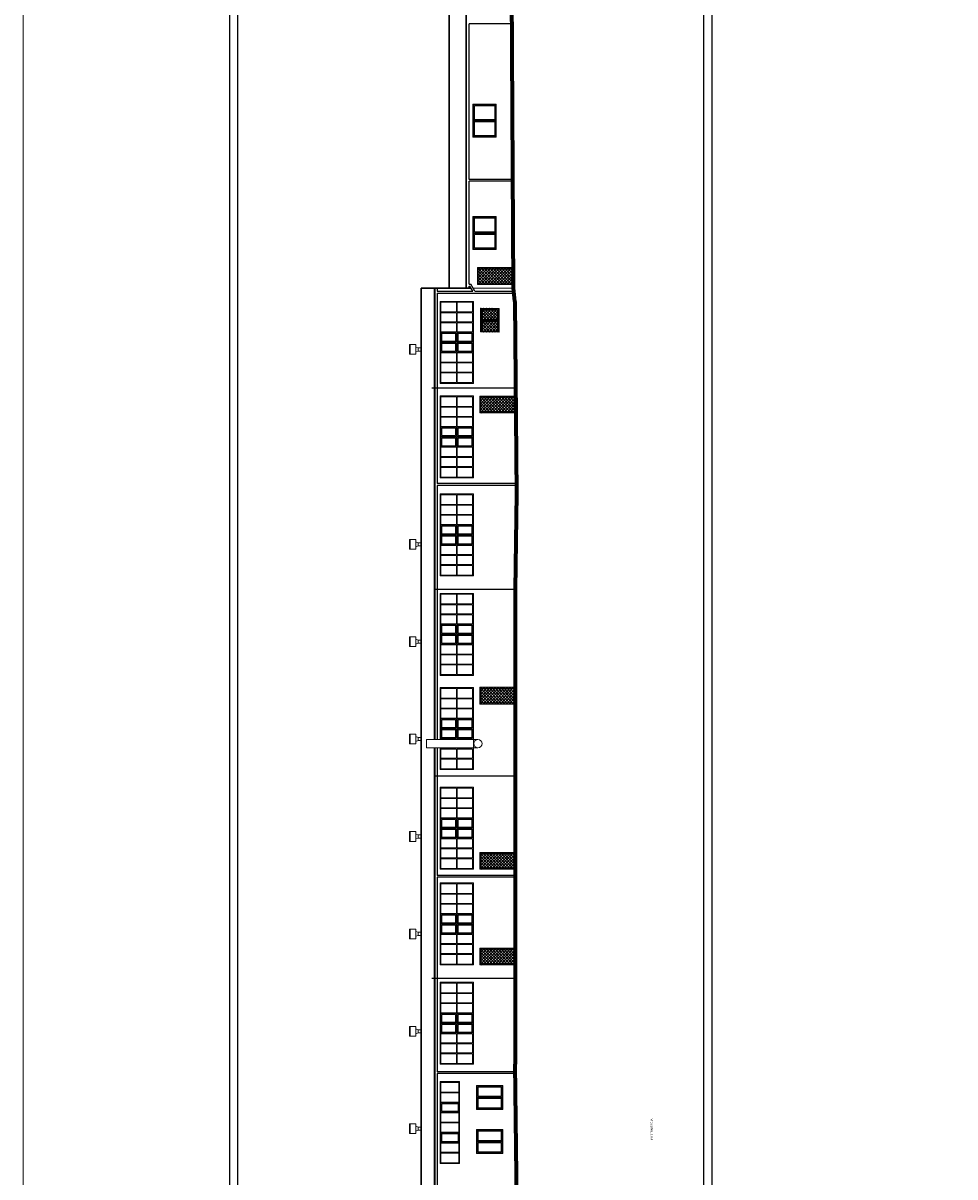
# Model space of a CAD drawing. Header units: millimetres. Extents: x -2948 to 78628, y 64669 to 215420.
# Tile 171 of 256: x 60401 to 66142, y 106581 to 113689. Entities that reach past the tile are written whole.
import ezdxf

# ---------------------------------------------------------------- set-up
doc = ezdxf.new("R2010")
doc.units = ezdxf.units.MM
doc.linetypes.add('HIDDEN', pattern=[9.525, 6.35, -3.175])
for name, color, linetype in [('-rynny', 72, 'Continuous'), ('FORMATKA', 7, 'Continuous'), ('KONSTR.STALOWA', 42, 'Continuous'), ('schody', 7, 'Continuous'), ('UZIOM', 33, 'Continuous')]:
    doc.layers.add(name, color=color, linetype=linetype)
for name, color, linetype, lineweight in [('-stolarka', 103, 'Continuous', 13), ('BUDYNEK', 7, 'Continuous', 70), ('ramka', 7, 'Continuous', 0), ('SCIANY', 7, 'Continuous', 30), ('STOLARKA', 3, 'Continuous', 13), ('WENTYLACJA', 21, 'Continuous', 9), ('WYMIAR', 5, 'Continuous', 13)]:
    doc.layers.add(name, color=color, linetype=linetype, lineweight=lineweight)
doc.styles.add('100', font='isocpeur.ttf', dxfattribs={"height": 1})

# ---------------------------------------------------------------- blocks, each defined once
blk = doc.blocks.new('G$C37C83D67')
at = {"layer": 'STOLARKA', "ltscale": 2}
for p, q in [((661, 216), (661, 63)), ((666, 216), (666, 63)), ((656, 211), (656, 68)), ((671, 211), (671, 68))]:
    blk.add_line(p, q, dxfattribs=at)
for points in [[(737, 58), (590, 58), (590, 221), (737, 221)], [(590, 221), (737, 221), (737, 58), (590, 58)], [(595, 216), (732, 216), (732, 63), (595, 63)]]:
    blk.add_lwpolyline(points, close=True, dxfattribs=at)
for points in [[(656, 68), (600, 68), (600, 211), (656, 211)], [(671, 211), (727, 211), (727, 68), (671, 68)]]:
    blk.add_lwpolyline(points, dxfattribs=at)
blk = doc.blocks.new('OK-8')
at = {"layer": '-stolarka', "ltscale": 2}
for points in [[(55732.3, -21248.6), (55732.3, -21368.6), (55227.3, -21368.6), (55227.3, -21248.6)], [(55732.3, -21248.6), (55732.3, -21368.6), (55227.3, -21368.6), (55227.3, -21248.6)], [(55232.3, -21253.6), (55291.7, -21253.6), (55291.7, -21363.6), (55232.3, -21363.6)], [(55296.7, -21253.6), (55353.6, -21253.6), (55353.6, -21363.6), (55296.7, -21363.6)], [(55358.6, -21253.6), (55415.5, -21253.6), (55415.5, -21363.6), (55358.6, -21363.6)], [(55363.6, -21258.6), (55410.5, -21258.6), (55410.5, -21358.6), (55363.6, -21358.6)], [(55420.5, -21253.6), (55477.3, -21253.6), (55477.3, -21363.6), (55420.5, -21363.6)], [(55482.3, -21253.6), (55539.2, -21253.6), (55539.2, -21363.6), (55482.3, -21363.6)], [(55544.2, -21253.6), (55601.1, -21253.6), (55601.1, -21363.6), (55544.2, -21363.6)], [(55549.2, -21258.6), (55596.1, -21258.6), (55596.1, -21358.6), (55549.2, -21358.6)], [(55606.1, -21253.6), (55663, -21253.6), (55663, -21363.6), (55606.1, -21363.6)], [(55668, -21253.6), (55727.3, -21253.6), (55727.3, -21363.6), (55668, -21363.6)]]:
    blk.add_lwpolyline(points, close=True, dxfattribs=at)

msp = doc.modelspace()

# ---------------------------------------------------------------- hatches: boundary and pattern name
at = {"layer": 'schody', "linetype": 'HIDDEN', "ltscale": 2, "true_color": 0xdb0000, "transparency": 33554687}
h = msp.add_hatch(dxfattribs=at)
h.set_pattern_fill('ANSI37', color=12, scale=4)
h.set_pattern_definition([(135, (24242.764, -25878.12), (-8.9802561, -8.9802561), []), (225, (24242.764, -25878.12), (8.9802561, -8.9802561), [])])
h.paths.add_polyline_path([(63201.5, 112182.5), (63201.5, 112079.5), (63421, 112079.5), (63421, 112182.5)])
h = msp.add_hatch(dxfattribs=at)
h.set_pattern_fill('ANSI37', color=12, scale=4)
h.set_pattern_definition([(135, (24156.385, -26129.43), (-8.9802561, -8.9802561), []), (225, (24156.385, -26129.43), (8.9802561, -8.9802561), [])])
h.paths.add_polyline_path([(63219.5, 111933.3), (63219.5, 111786.3), (63334.6, 111784.2), (63334.6, 111931.2)])
h = msp.add_hatch(dxfattribs=at)
h.set_pattern_fill('ANSI37', color=12, scale=4)
h.set_pattern_definition([(135, (24257.481, -26670.12), (-8.9802561, -8.9802561), []), (225, (24257.481, -26670.12), (8.9802561, -8.9802561), [])])
h.paths.add_polyline_path([(63215.7, 111390.5), (63215.7, 111287.5), (63435.7, 111287.5), (63435.7, 111390.5)])
h = msp.add_hatch(dxfattribs=at)
h.set_pattern_fill('ANSI37', color=12, scale=4)
h.set_pattern_definition([(135, (24255.557, -28463.12), (-8.9802561, -8.9802561), []), (225, (24255.557, -28463.12), (8.9802561, -8.9802561), [])])
h.paths.add_polyline_path([(63215.7, 109597.5), (63215.7, 109494.5), (63433.8, 109494.5), (63433.8, 109597.5)])
h = msp.add_hatch(dxfattribs=at)
h.set_pattern_fill('ANSI37', color=12, scale=4)
h.set_pattern_definition([(135, (24255.557, -29481.12), (-8.9802561, -8.9802561), []), (225, (24255.557, -29481.12), (8.9802561, -8.9802561), [])])
h.paths.add_polyline_path([(63215.7, 108579.5), (63215.7, 108476.5), (63433.8, 108476.5), (63433.8, 108579.5)])
h = msp.add_hatch(dxfattribs=at)
h.set_pattern_fill('ANSI37', color=12, scale=4)
h.set_pattern_definition([(135, (24255.557, -30070.12), (-8.9802561, -8.9802561), []), (225, (24255.557, -30070.12), (8.9802561, -8.9802561), [])])
h.paths.add_polyline_path([(63215.7, 107990.5), (63215.7, 107887.5), (63433.8, 107887.5), (63433.8, 107990.5)])

# ---------------------------------------------------------------- linework, layer by layer
at = {"layer": '-rynny', "ltscale": 2}
for p, q in [((63133.9, 112055.5), (63133.9, 114007.5)), ((63148.9, 112725.7), (63148.9, 113683.5)), ((63413.6, 113683.5), (63148.9, 113683.5)), ((63418.3, 112725.7), (63148.9, 112725.7)), ((63418.4, 112716), (63148.9, 112714.7)), ((63148.9, 112079.8), (63148.9, 112714.7)), ((62937.1, 112055.5), (62937.1, 109276.2)), ((62937.1, 112055.5), (62952.1, 112055.5)), ((62952.1, 112055.5), (62952.1, 112036.7)), ((62952.1, 112036.7), (63160.5, 112036.7)), ((62952.1, 112036.7), (63171.4, 112036.7)), ((62952.1, 112025.7), (63425, 112025.7)), ((62952.1, 112025.7), (62952.1, 110851.8)), ((62952.1, 112025.7), (63425, 112025.7)), ((63133.9, 112055.5), (63148.9, 112055.5)), ((63133.9, 112055.5), (63148.9, 112055.5)), ((63148.9, 112079.8), (63159.8, 112079.8)), ((63148.9, 112055.5), (63148.9, 112068.8)), ((63148.9, 112068.8), (63153.4, 112068.8)), ((63148.9, 112055.5), (63148.9, 112068.8)), ((63171.4, 112036.7), (63153.4, 112068.8)), ((63184, 112036.7), (63159.8, 112079.8)), ((63184, 112036.7), (63423.7, 112036.7)), ((63184, 112036.7), (63423.7, 112036.7)), ((63440.2, 110851.8), (62952.1, 110851.8)), ((63440.2, 110851.8), (62952.1, 110851.8)), ((62952.1, 110840.8), (62952.1, 110232.1)), ((63440.3, 110840.8), (62952.1, 110840.8)), ((63440.3, 110840.8), (62952.1, 110840.8)), ((62952.1, 110232.1), (62952.1, 109276.2)), ((62937.1, 109224.2), (62937.1, 105998.5)), ((62952.1, 109224.2), (62952.1, 108438.6)), ((63433.8, 108438.6), (62952.1, 108438.6)), ((63433.8, 108438.6), (62952.1, 108438.6)), ((63433.8, 108427.6), (62952.1, 108427.6)), ((62952.1, 108427.6), (62952.1, 107828.5)), ((63433.8, 108427.6), (62952.1, 108427.6)), ((62952.1, 107828.5), (62952.1, 107229.1)), ((63433.8, 107229.1), (62952.1, 107229.1)), ((63433.8, 107229.1), (62952.1, 107229.1)), ((62952.1, 107218.1), (62952.1, 106019.5)), ((63433.8, 107218.1), (62952.1, 107218.1))]:
    msp.add_line(p, q, dxfattribs=at)
at = {"layer": '-stolarka', "ltscale": 2}
for p, q in [((63176.6, 113090.5), (63311.6, 113090.5)), ((63176.6, 113085.5), (63311.6, 113085.5)), ((63176.6, 112397.5), (63311.6, 112397.5)), ((63176.6, 112392.5), (63311.6, 112392.5)), ((63170.8, 111662.6), (63170.8, 111719.5)), ((63170.8, 111080.6), (63170.8, 111137.5)), ((63170.8, 110476.6), (63170.8, 110533.5)), ((63170.8, 109863.6), (63170.8, 109920.5)), ((63170.8, 109283.6), (63170.8, 109340.5)), ((63170.8, 108669.6), (63170.8, 108726.5)), ((63170.8, 108080.6), (63170.8, 108137.5)), ((63170.8, 107468.6), (63170.8, 107525.5))]:
    msp.add_line(p, q, dxfattribs=at)
at = {"layer": '-stolarka', "color": 84, "ltscale": 2, "true_color": 0x33a319}
for p, q in [((63201.5, 112182.5), (63201.5, 112079.5)), ((63201.5, 112182.5), (63421.5, 112182.5)), ((63205.5, 112176), (63205.5, 112086)), ((63205.5, 112176), (63415.5, 112176)), ((63415.5, 112176), (63415.5, 112086)), ((63201.5, 112079.5), (63421.5, 112079.5)), ((63205.5, 112086), (63415.5, 112086)), ((63215.7, 111390.5), (63215.7, 111287.5)), ((63215.7, 111390.5), (63435.7, 111390.5)), ((63219.7, 111384), (63219.7, 111294)), ((63219.7, 111384), (63429.7, 111384)), ((63429.7, 111384), (63429.7, 111294)), ((63215.7, 111287.5), (63435.7, 111287.5)), ((63219.7, 111294), (63429.7, 111294)), ((63215.7, 109597.5), (63215.7, 109494.5)), ((63215.7, 109597.5), (63433.8, 109597.5)), ((63219.7, 109591), (63219.7, 109501)), ((63219.7, 109591), (63429.7, 109591)), ((63429.7, 109591), (63429.7, 109501)), ((63215.7, 109494.5), (63433.8, 109494.5)), ((63219.7, 109501), (63429.7, 109501)), ((63215.7, 108579.5), (63215.7, 108476.5)), ((63215.7, 108579.5), (63433.8, 108579.5)), ((63219.7, 108573), (63219.7, 108483)), ((63219.7, 108573), (63429.7, 108573)), ((63429.7, 108573), (63429.7, 108483)), ((63215.7, 108476.5), (63433.8, 108476.5)), ((63219.7, 108483), (63429.7, 108483)), ((63215.7, 107990.5), (63215.7, 107887.5)), ((63215.7, 107990.5), (63433.8, 107990.5)), ((63219.7, 107984), (63219.7, 107894)), ((63219.7, 107984), (63429.7, 107984)), ((63429.7, 107984), (63429.7, 107894)), ((63215.7, 107887.5), (63433.8, 107887.5)), ((63219.7, 107894), (63429.7, 107894))]:
    msp.add_line(p, q, dxfattribs=at)
at = {"layer": '-stolarka', "ltscale": 2}
for points in [[(63316.6, 113189.5), (63316.6, 112986.5), (63171.6, 112986.5), (63171.6, 113189.5)], [(63181.6, 113095.5), (63181.6, 113179.5), (63306.6, 113179.5), (63306.6, 113095.5)], [(63306.6, 113080.5), (63306.6, 112996.5), (63181.6, 112996.5), (63181.6, 113080.5)], [(63316.6, 112496.5), (63316.6, 112293.5), (63171.6, 112293.5), (63171.6, 112496.5)], [(63181.6, 112402.5), (63181.6, 112486.5), (63306.6, 112486.5), (63306.6, 112402.5)], [(63306.6, 112387.5), (63306.6, 112303.5), (63181.6, 112303.5), (63181.6, 112387.5)], [(62970.8, 111469.5), (62970.8, 111974.5), (63175.8, 111974.5), (63175.8, 111469.5)], [(62975.8, 111910.1), (62975.8, 111969.5), (63070.8, 111969.5), (63070.8, 111910.1)], [(63075.8, 111910.1), (63075.8, 111969.5), (63170.8, 111969.5), (63170.8, 111910.1)], [(62975.8, 111848.3), (62975.8, 111905.1), (63070.8, 111905.1), (63070.8, 111848.3)], [(63075.8, 111848.3), (63075.8, 111905.1), (63170.8, 111905.1), (63170.8, 111848.3)], [(62975.8, 111786.4), (62975.8, 111843.3), (63070.8, 111843.3), (63070.8, 111786.4)], [(63075.8, 111786.4), (63075.8, 111843.3), (63170.8, 111843.3), (63170.8, 111786.4)], [(62975.8, 111600.8), (62975.8, 111657.6), (63070.8, 111657.6), (63070.8, 111600.8)], [(62975.8, 111538.9), (62975.8, 111595.8), (63070.8, 111595.8), (63070.8, 111538.9)], [(63075.8, 111600.8), (63075.8, 111657.6), (63170.8, 111657.6), (63170.8, 111600.8)], [(63075.8, 111538.9), (63075.8, 111595.8), (63170.8, 111595.8), (63170.8, 111538.9)], [(62975.8, 111474.5), (62975.8, 111533.9), (63070.8, 111533.9), (63070.8, 111474.5)], [(63075.8, 111474.5), (63075.8, 111533.9), (63170.8, 111533.9), (63170.8, 111474.5)], [(62970.8, 110887.5), (62970.8, 111392.5), (63175.8, 111392.5), (63175.8, 110887.5)], [(62975.8, 111328.1), (62975.8, 111387.5), (63070.8, 111387.5), (63070.8, 111328.1)], [(63075.8, 111328.1), (63075.8, 111387.5), (63170.8, 111387.5), (63170.8, 111328.1)], [(62975.8, 111266.3), (62975.8, 111323.1), (63070.8, 111323.1), (63070.8, 111266.3)], [(63075.8, 111266.3), (63075.8, 111323.1), (63170.8, 111323.1), (63170.8, 111266.3)], [(62975.8, 111204.4), (62975.8, 111261.3), (63070.8, 111261.3), (63070.8, 111204.4)], [(63075.8, 111204.4), (63075.8, 111261.3), (63170.8, 111261.3), (63170.8, 111204.4)], [(62975.8, 111018.8), (62975.8, 111075.6), (63070.8, 111075.6), (63070.8, 111018.8)], [(63075.8, 111018.8), (63075.8, 111075.6), (63170.8, 111075.6), (63170.8, 111018.8)], [(62975.8, 110956.9), (62975.8, 111013.8), (63070.8, 111013.8), (63070.8, 110956.9)], [(62975.8, 110892.5), (62975.8, 110951.9), (63070.8, 110951.9), (63070.8, 110892.5)], [(63075.8, 110956.9), (63075.8, 111013.8), (63170.8, 111013.8), (63170.8, 110956.9)], [(63075.8, 110892.5), (63075.8, 110951.9), (63170.8, 110951.9), (63170.8, 110892.5)], [(62970.8, 110283.5), (62970.8, 110788.5), (63175.8, 110788.5), (63175.8, 110283.5)], [(62975.8, 110724.1), (62975.8, 110783.5), (63070.8, 110783.5), (63070.8, 110724.1)], [(63075.8, 110724.1), (63075.8, 110783.5), (63170.8, 110783.5), (63170.8, 110724.1)], [(62975.8, 110662.3), (62975.8, 110719.1), (63070.8, 110719.1), (63070.8, 110662.3)], [(63075.8, 110662.3), (63075.8, 110719.1), (63170.8, 110719.1), (63170.8, 110662.3)], [(62975.8, 110600.4), (62975.8, 110657.3), (63070.8, 110657.3), (63070.8, 110600.4)], [(63075.8, 110600.4), (63075.8, 110657.3), (63170.8, 110657.3), (63170.8, 110600.4)], [(62975.8, 110414.8), (62975.8, 110471.6), (63070.8, 110471.6), (63070.8, 110414.8)], [(63075.8, 110414.8), (63075.8, 110471.6), (63170.8, 110471.6), (63170.8, 110414.8)], [(62975.8, 110352.9), (62975.8, 110409.8), (63070.8, 110409.8), (63070.8, 110352.9)], [(63075.8, 110352.9), (63075.8, 110409.8), (63170.8, 110409.8), (63170.8, 110352.9)], [(62975.8, 110288.5), (62975.8, 110347.9), (63070.8, 110347.9), (63070.8, 110288.5)], [(63075.8, 110288.5), (63075.8, 110347.9), (63170.8, 110347.9), (63170.8, 110288.5)], [(62970.8, 109670.5), (62970.8, 110175.5), (63175.8, 110175.5), (63175.8, 109670.5)], [(62975.8, 110111.1), (62975.8, 110170.5), (63070.8, 110170.5), (63070.8, 110111.1)], [(63075.8, 110111.1), (63075.8, 110170.5), (63170.8, 110170.5), (63170.8, 110111.1)], [(62975.8, 110049.3), (62975.8, 110106.1), (63070.8, 110106.1), (63070.8, 110049.3)], [(63075.8, 110049.3), (63075.8, 110106.1), (63170.8, 110106.1), (63170.8, 110049.3)], [(62975.8, 109987.4), (62975.8, 110044.3), (63070.8, 110044.3), (63070.8, 109987.4)], [(63075.8, 109987.4), (63075.8, 110044.3), (63170.8, 110044.3), (63170.8, 109987.4)], [(62975.8, 109801.8), (62975.8, 109858.6), (63070.8, 109858.6), (63070.8, 109801.8)], [(63075.8, 109801.8), (63075.8, 109858.6), (63170.8, 109858.6), (63170.8, 109801.8)], [(62975.8, 109739.9), (62975.8, 109796.8), (63070.8, 109796.8), (63070.8, 109739.9)], [(63075.8, 109739.9), (63075.8, 109796.8), (63170.8, 109796.8), (63170.8, 109739.9)], [(62975.8, 109675.5), (62975.8, 109734.9), (63070.8, 109734.9), (63070.8, 109675.5)], [(63075.8, 109675.5), (63075.8, 109734.9), (63170.8, 109734.9), (63170.8, 109675.5)], [(62975.8, 109531.1), (62975.8, 109590.5), (63070.8, 109590.5), (63070.8, 109531.1)], [(63075.8, 109531.1), (63075.8, 109590.5), (63170.8, 109590.5), (63170.8, 109531.1)], [(62975.8, 109469.3), (62975.8, 109526.1), (63070.8, 109526.1), (63070.8, 109469.3)], [(62975.8, 109407.4), (62975.8, 109464.3), (63070.8, 109464.3), (63070.8, 109407.4)], [(63075.8, 109469.3), (63075.8, 109526.1), (63170.8, 109526.1), (63170.8, 109469.3)], [(63075.8, 109407.4), (63075.8, 109464.3), (63170.8, 109464.3), (63170.8, 109407.4)], [(62975.8, 109159.9), (62975.8, 109216.8), (63070.8, 109216.8), (63070.8, 109159.9)], [(63075.8, 109159.9), (63075.8, 109216.8), (63170.8, 109216.8), (63170.8, 109159.9)], [(62975.8, 109095.5), (62975.8, 109154.9), (63070.8, 109154.9), (63070.8, 109095.5)], [(63075.8, 109095.5), (63075.8, 109154.9), (63170.8, 109154.9), (63170.8, 109095.5)], [(62970.8, 108476.5), (62970.8, 108981.5), (63175.8, 108981.5), (63175.8, 108476.5)], [(62975.8, 108917.1), (62975.8, 108976.5), (63070.8, 108976.5), (63070.8, 108917.1)], [(63075.8, 108917.1), (63075.8, 108976.5), (63170.8, 108976.5), (63170.8, 108917.1)], [(62975.8, 108855.3), (62975.8, 108912.1), (63070.8, 108912.1), (63070.8, 108855.3)], [(63075.8, 108855.3), (63075.8, 108912.1), (63170.8, 108912.1), (63170.8, 108855.3)], [(62975.8, 108793.4), (62975.8, 108850.3), (63070.8, 108850.3), (63070.8, 108793.4)], [(63075.8, 108793.4), (63075.8, 108850.3), (63170.8, 108850.3), (63170.8, 108793.4)], [(62975.8, 108607.8), (62975.8, 108664.6), (63070.8, 108664.6), (63070.8, 108607.8)], [(63075.8, 108607.8), (63075.8, 108664.6), (63170.8, 108664.6), (63170.8, 108607.8)], [(62975.8, 108545.9), (62975.8, 108602.8), (63070.8, 108602.8), (63070.8, 108545.9)], [(62975.8, 108481.5), (62975.8, 108540.9), (63070.8, 108540.9), (63070.8, 108481.5)], [(63075.8, 108545.9), (63075.8, 108602.8), (63170.8, 108602.8), (63170.8, 108545.9)], [(63075.8, 108481.5), (63075.8, 108540.9), (63170.8, 108540.9), (63170.8, 108481.5)], [(62970.8, 107887.5), (62970.8, 108392.5), (63175.8, 108392.5), (63175.8, 107887.5)], [(62975.8, 108328.1), (62975.8, 108387.5), (63070.8, 108387.5), (63070.8, 108328.1)], [(62975.8, 108266.3), (62975.8, 108323.1), (63070.8, 108323.1), (63070.8, 108266.3)], [(63075.8, 108328.1), (63075.8, 108387.5), (63170.8, 108387.5), (63170.8, 108328.1)], [(63075.8, 108266.3), (63075.8, 108323.1), (63170.8, 108323.1), (63170.8, 108266.3)], [(62975.8, 108204.4), (62975.8, 108261.3), (63070.8, 108261.3), (63070.8, 108204.4)], [(63075.8, 108204.4), (63075.8, 108261.3), (63170.8, 108261.3), (63170.8, 108204.4)], [(62975.8, 108018.8), (62975.8, 108075.6), (63070.8, 108075.6), (63070.8, 108018.8)], [(63075.8, 108018.8), (63075.8, 108075.6), (63170.8, 108075.6), (63170.8, 108018.8)], [(62975.8, 107956.9), (62975.8, 108013.8), (63070.8, 108013.8), (63070.8, 107956.9)], [(63075.8, 107956.9), (63075.8, 108013.8), (63170.8, 108013.8), (63170.8, 107956.9)], [(62975.8, 107892.5), (62975.8, 107951.9), (63070.8, 107951.9), (63070.8, 107892.5)], [(63075.8, 107892.5), (63075.8, 107951.9), (63170.8, 107951.9), (63170.8, 107892.5)], [(62970.8, 107275.5), (62970.8, 107780.5), (63175.8, 107780.5), (63175.8, 107275.5)], [(62975.8, 107716.1), (62975.8, 107775.5), (63070.8, 107775.5), (63070.8, 107716.1)], [(63075.8, 107716.1), (63075.8, 107775.5), (63170.8, 107775.5), (63170.8, 107716.1)], [(62975.8, 107654.3), (62975.8, 107711.1), (63070.8, 107711.1), (63070.8, 107654.3)], [(63075.8, 107654.3), (63075.8, 107711.1), (63170.8, 107711.1), (63170.8, 107654.3)], [(62975.8, 107592.4), (62975.8, 107649.3), (63070.8, 107649.3), (63070.8, 107592.4)], [(63075.8, 107592.4), (63075.8, 107649.3), (63170.8, 107649.3), (63170.8, 107592.4)], [(62975.8, 107406.8), (62975.8, 107463.6), (63070.8, 107463.6), (63070.8, 107406.8)], [(62975.8, 107344.9), (62975.8, 107401.8), (63070.8, 107401.8), (63070.8, 107344.9)], [(63075.8, 107406.8), (63075.8, 107463.6), (63170.8, 107463.6), (63170.8, 107406.8)], [(63075.8, 107344.9), (63075.8, 107401.8), (63170.8, 107401.8), (63170.8, 107344.9)], [(62975.8, 107280.5), (62975.8, 107339.9), (63070.8, 107339.9), (63070.8, 107280.5)], [(63075.8, 107280.5), (63075.8, 107339.9), (63170.8, 107339.9), (63170.8, 107280.5)]]:
    msp.add_lwpolyline(points, close=True, dxfattribs=at)
for points in [[(63176.6, 113090.5), (63176.6, 113184.5), (63311.6, 113184.5), (63311.6, 113090.5)], [(63311.6, 113085.5), (63311.6, 112991.5), (63176.6, 112991.5), (63176.6, 113085.5)], [(63176.6, 112397.5), (63176.6, 112491.5), (63311.6, 112491.5), (63311.6, 112397.5)], [(63311.6, 112392.5), (63311.6, 112298.5), (63176.6, 112298.5), (63176.6, 112392.5)], [(62975.8, 111910.1), (62975.8, 111969.5), (63070.8, 111969.5), (63070.8, 111910.1)], [(63075.8, 111910.1), (63075.8, 111969.5), (63170.8, 111969.5), (63170.8, 111910.1)], [(62975.8, 111848.3), (62975.8, 111905.1)], [(63170.8, 111905.1), (63170.8, 111848.3)], [(62975.8, 111786.4), (62975.8, 111843.3)], [(63170.8, 111843.3), (63170.8, 111786.4)], [(62975.8, 111724.5), (62975.8, 111781.4)], [(63070.8, 111724.5), (62975.8, 111724.5), (62975.8, 111781.4), (63070.8, 111781.4)], [(63065.8, 111729.5), (62980.8, 111729.5), (62980.8, 111776.4), (63065.8, 111776.4)], [(63075.8, 111781.4), (63170.8, 111781.4), (63170.8, 111724.5), (63075.8, 111724.5)], [(63080.8, 111776.4), (63165.8, 111776.4), (63165.8, 111729.5), (63080.8, 111729.5)], [(63170.8, 111781.4), (63170.8, 111724.5)], [(62975.8, 111662.6), (62975.8, 111719.5)], [(63070.8, 111662.6), (62975.8, 111662.6), (62975.8, 111719.5), (63070.8, 111719.5)], [(63065.8, 111667.6), (62980.8, 111667.6), (62980.8, 111714.5), (63065.8, 111714.5)], [(63075.8, 111719.5), (63170.8, 111719.5), (63170.8, 111662.6), (63075.8, 111662.6)], [(63080.8, 111714.5), (63165.8, 111714.5), (63165.8, 111667.6), (63080.8, 111667.6)], [(63170.8, 111719.5), (63170.8, 111662.6)], [(63170.8, 111657.6), (63170.8, 111600.8)], [(63170.8, 111595.8), (63170.8, 111538.9)], [(62975.8, 111328.1), (62975.8, 111387.5), (63070.8, 111387.5), (63070.8, 111328.1)], [(63075.8, 111328.1), (63075.8, 111387.5), (63170.8, 111387.5), (63170.8, 111328.1)], [(62975.8, 111266.3), (62975.8, 111323.1)], [(63170.8, 111323.1), (63170.8, 111266.3)], [(62975.8, 111204.4), (62975.8, 111261.3)], [(63170.8, 111261.3), (63170.8, 111204.4)], [(62975.8, 111142.5), (62975.8, 111199.4)], [(63070.8, 111142.5), (62975.8, 111142.5), (62975.8, 111199.4), (63070.8, 111199.4)], [(62975.8, 111142.5), (62975.8, 111199.4)], [(63065.8, 111147.5), (62980.8, 111147.5), (62980.8, 111194.4), (63065.8, 111194.4)], [(63065.8, 111147.5), (62980.8, 111147.5), (62980.8, 111194.4), (63065.8, 111194.4)], [(63075.8, 111199.4), (63170.8, 111199.4), (63170.8, 111142.5), (63075.8, 111142.5)], [(63080.8, 111194.4), (63165.8, 111194.4), (63165.8, 111147.5), (63080.8, 111147.5)], [(63080.8, 111194.4), (63165.8, 111194.4), (63165.8, 111147.5), (63080.8, 111147.5)], [(63170.8, 111199.4), (63170.8, 111142.5)], [(63170.8, 111199.4), (63170.8, 111142.5)], [(62975.8, 111080.6), (62975.8, 111137.5)], [(63070.8, 111080.6), (62975.8, 111080.6), (62975.8, 111137.5), (63070.8, 111137.5)], [(62975.8, 111080.6), (62975.8, 111137.5)], [(63065.8, 111085.6), (62980.8, 111085.6), (62980.8, 111132.5), (63065.8, 111132.5)], [(63065.8, 111085.6), (62980.8, 111085.6), (62980.8, 111132.5), (63065.8, 111132.5)], [(63075.8, 111137.5), (63170.8, 111137.5), (63170.8, 111080.6), (63075.8, 111080.6)], [(63080.8, 111132.5), (63165.8, 111132.5), (63165.8, 111085.6), (63080.8, 111085.6)], [(63080.8, 111132.5), (63165.8, 111132.5), (63165.8, 111085.6), (63080.8, 111085.6)], [(63170.8, 111137.5), (63170.8, 111080.6)], [(63170.8, 111075.6), (63170.8, 111018.8)], [(63170.8, 111013.8), (63170.8, 110956.9)], [(62975.8, 110724.1), (62975.8, 110783.5), (63070.8, 110783.5), (63070.8, 110724.1)], [(63075.8, 110724.1), (63075.8, 110783.5), (63170.8, 110783.5), (63170.8, 110724.1)], [(62975.8, 110662.3), (62975.8, 110719.1)], [(63170.8, 110719.1), (63170.8, 110662.3)], [(62975.8, 110600.4), (62975.8, 110657.3)], [(63170.8, 110657.3), (63170.8, 110600.4)], [(62975.8, 110538.5), (62975.8, 110595.4)], [(62975.8, 110538.5), (62975.8, 110595.4)], [(63070.8, 110538.5), (62975.8, 110538.5), (62975.8, 110595.4), (63070.8, 110595.4)], [(62975.8, 110476.6), (62975.8, 110533.5)], [(62975.8, 110476.6), (62975.8, 110533.5)], [(63070.8, 110476.6), (62975.8, 110476.6), (62975.8, 110533.5), (63070.8, 110533.5)], [(63065.8, 110543.5), (62980.8, 110543.5), (62980.8, 110590.4), (63065.8, 110590.4)], [(63065.8, 110481.6), (62980.8, 110481.6), (62980.8, 110528.5), (63065.8, 110528.5)], [(63075.8, 110595.4), (63170.8, 110595.4), (63170.8, 110538.5), (63075.8, 110538.5)], [(63075.8, 110533.5), (63170.8, 110533.5), (63170.8, 110476.6), (63075.8, 110476.6)], [(63080.8, 110590.4), (63165.8, 110590.4), (63165.8, 110543.5), (63080.8, 110543.5)], [(63080.8, 110528.5), (63165.8, 110528.5), (63165.8, 110481.6), (63080.8, 110481.6)], [(63170.8, 110595.4), (63170.8, 110538.5)], [(63170.8, 110533.5), (63170.8, 110476.6)], [(63170.8, 110471.6), (63170.8, 110414.8)], [(63170.8, 110409.8), (63170.8, 110352.9)], [(62975.8, 110111.1), (62975.8, 110170.5), (63070.8, 110170.5), (63070.8, 110111.1)], [(63075.8, 110111.1), (63075.8, 110170.5), (63170.8, 110170.5), (63170.8, 110111.1)], [(62975.8, 110049.3), (62975.8, 110106.1)], [(63170.8, 110106.1), (63170.8, 110049.3)], [(62975.8, 109987.4), (62975.8, 110044.3)], [(63170.8, 110044.3), (63170.8, 109987.4)], [(62975.8, 109925.5), (62975.8, 109982.4)], [(62975.8, 109925.5), (62975.8, 109982.4)], [(63070.8, 109925.5), (62975.8, 109925.5), (62975.8, 109982.4), (63070.8, 109982.4)], [(63065.8, 109930.5), (62980.8, 109930.5), (62980.8, 109977.4), (63065.8, 109977.4)], [(63075.8, 109982.4), (63170.8, 109982.4), (63170.8, 109925.5), (63075.8, 109925.5)], [(63080.8, 109977.4), (63165.8, 109977.4), (63165.8, 109930.5), (63080.8, 109930.5)], [(63170.8, 109982.4), (63170.8, 109925.5)], [(62975.8, 109863.6), (62975.8, 109920.5)], [(62975.8, 109863.6), (62975.8, 109920.5)], [(63070.8, 109863.6), (62975.8, 109863.6), (62975.8, 109920.5), (63070.8, 109920.5)], [(63065.8, 109868.6), (62980.8, 109868.6), (62980.8, 109915.5), (63065.8, 109915.5)], [(63075.8, 109920.5), (63170.8, 109920.5), (63170.8, 109863.6), (63075.8, 109863.6)], [(63080.8, 109915.5), (63165.8, 109915.5), (63165.8, 109868.6), (63080.8, 109868.6)], [(63170.8, 109920.5), (63170.8, 109863.6)], [(63170.8, 109858.6), (63170.8, 109801.8)], [(63170.8, 109796.8), (63170.8, 109739.9)], [(62970.8, 109276.2), (62970.8, 109595.5), (63175.8, 109595.5), (63175.8, 109090.5), (62970.8, 109090.5), (62970.8, 109224.2)], [(62975.8, 109531.1), (62975.8, 109590.5), (63070.8, 109590.5), (63070.8, 109531.1)], [(63075.8, 109531.1), (63075.8, 109590.5), (63170.8, 109590.5), (63170.8, 109531.1)], [(62975.8, 109469.3), (62975.8, 109526.1)], [(62975.8, 109407.4), (62975.8, 109464.3)], [(63170.8, 109526.1), (63170.8, 109469.3)], [(63170.8, 109464.3), (63170.8, 109407.4)], [(62975.8, 109345.5), (62975.8, 109402.4)], [(62975.8, 109345.5), (62975.8, 109402.4)], [(63070.8, 109345.5), (62975.8, 109345.5), (62975.8, 109402.4), (63070.8, 109402.4)], [(63065.8, 109350.5), (62980.8, 109350.5), (62980.8, 109397.4), (63065.8, 109397.4)], [(63075.8, 109402.4), (63170.8, 109402.4), (63170.8, 109345.5), (63075.8, 109345.5)], [(63080.8, 109397.4), (63165.8, 109397.4), (63165.8, 109350.5), (63080.8, 109350.5)], [(63170.8, 109402.4), (63170.8, 109345.5)], [(62975.8, 109283.6), (62975.8, 109340.5)], [(62975.8, 109283.6), (62975.8, 109340.5)], [(63070.8, 109283.6), (62975.8, 109283.6), (62975.8, 109340.5), (63070.8, 109340.5)], [(63065.8, 109288.6), (62980.8, 109288.6), (62980.8, 109335.5), (63065.8, 109335.5)], [(63075.8, 109340.5), (63170.8, 109340.5), (63170.8, 109283.6), (63075.8, 109283.6)], [(63080.8, 109335.5), (63165.8, 109335.5), (63165.8, 109288.6), (63080.8, 109288.6)], [(63170.8, 109340.5), (63170.8, 109283.6)], [(62975.8, 109276.2), (62975.8, 109278.6), (63070.8, 109278.6), (63070.8, 109276.2)], [(63075.8, 109276.2), (63075.8, 109278.6), (63170.8, 109278.6), (63170.8, 109276.2)], [(63170.8, 109278.6), (63170.8, 109276.2)], [(63070.8, 109224.2), (63070.8, 109221.8), (62975.8, 109221.8), (62975.8, 109224.2)], [(63170.8, 109224.2), (63170.8, 109221.8), (63075.8, 109221.8), (63075.8, 109224.2)], [(63170.8, 109224.2), (63170.8, 109221.8)], [(63170.8, 109216.8), (63170.8, 109159.9)], [(62975.8, 108917.1), (62975.8, 108976.5), (63070.8, 108976.5), (63070.8, 108917.1)], [(63075.8, 108917.1), (63075.8, 108976.5), (63170.8, 108976.5), (63170.8, 108917.1)], [(62975.8, 108855.3), (62975.8, 108912.1)], [(63170.8, 108912.1), (63170.8, 108855.3)], [(62975.8, 108793.4), (62975.8, 108850.3)], [(63170.8, 108850.3), (63170.8, 108793.4)], [(62975.8, 108731.5), (62975.8, 108788.4)], [(62975.8, 108731.5), (62975.8, 108788.4)], [(63070.8, 108731.5), (62975.8, 108731.5), (62975.8, 108788.4), (63070.8, 108788.4)], [(63065.8, 108736.5), (62980.8, 108736.5), (62980.8, 108783.4), (63065.8, 108783.4)], [(63075.8, 108788.4), (63170.8, 108788.4), (63170.8, 108731.5), (63075.8, 108731.5)], [(63080.8, 108783.4), (63165.8, 108783.4), (63165.8, 108736.5), (63080.8, 108736.5)], [(63170.8, 108788.4), (63170.8, 108731.5)], [(62975.8, 108669.6), (62975.8, 108726.5)], [(62975.8, 108669.6), (62975.8, 108726.5)], [(63070.8, 108669.6), (62975.8, 108669.6), (62975.8, 108726.5), (63070.8, 108726.5)], [(63065.8, 108674.6), (62980.8, 108674.6), (62980.8, 108721.5), (63065.8, 108721.5)], [(63075.8, 108726.5), (63170.8, 108726.5), (63170.8, 108669.6), (63075.8, 108669.6)], [(63080.8, 108721.5), (63165.8, 108721.5), (63165.8, 108674.6), (63080.8, 108674.6)], [(63170.8, 108726.5), (63170.8, 108669.6)], [(63170.8, 108664.6), (63170.8, 108607.8)], [(63170.8, 108602.8), (63170.8, 108545.9)], [(62975.8, 108328.1), (62975.8, 108387.5), (63070.8, 108387.5), (63070.8, 108328.1)], [(62975.8, 108266.3), (62975.8, 108323.1)], [(63075.8, 108328.1), (63075.8, 108387.5), (63170.8, 108387.5), (63170.8, 108328.1)], [(63170.8, 108323.1), (63170.8, 108266.3)], [(62975.8, 108204.4), (62975.8, 108261.3)], [(63170.8, 108261.3), (63170.8, 108204.4)], [(62975.8, 108142.5), (62975.8, 108199.4)], [(62975.8, 108142.5), (62975.8, 108199.4)], [(63070.8, 108142.5), (62975.8, 108142.5), (62975.8, 108199.4), (63070.8, 108199.4)], [(63065.8, 108147.5), (62980.8, 108147.5), (62980.8, 108194.4), (63065.8, 108194.4)], [(63075.8, 108199.4), (63170.8, 108199.4), (63170.8, 108142.5), (63075.8, 108142.5)], [(63080.8, 108194.4), (63165.8, 108194.4), (63165.8, 108147.5), (63080.8, 108147.5)], [(63170.8, 108199.4), (63170.8, 108142.5)], [(62975.8, 108080.6), (62975.8, 108137.5)], [(62975.8, 108080.6), (62975.8, 108137.5)], [(63070.8, 108080.6), (62975.8, 108080.6), (62975.8, 108137.5), (63070.8, 108137.5)], [(63065.8, 108085.6), (62980.8, 108085.6), (62980.8, 108132.5), (63065.8, 108132.5)], [(63075.8, 108137.5), (63170.8, 108137.5), (63170.8, 108080.6), (63075.8, 108080.6)], [(63080.8, 108132.5), (63165.8, 108132.5), (63165.8, 108085.6), (63080.8, 108085.6)], [(63170.8, 108137.5), (63170.8, 108080.6)], [(63170.8, 108075.6), (63170.8, 108018.8)], [(63170.8, 108013.8), (63170.8, 107956.9)], [(62975.8, 107716.1), (62975.8, 107775.5), (63070.8, 107775.5), (63070.8, 107716.1)], [(63075.8, 107716.1), (63075.8, 107775.5), (63170.8, 107775.5), (63170.8, 107716.1)], [(62975.8, 107654.3), (62975.8, 107711.1)], [(63170.8, 107711.1), (63170.8, 107654.3)], [(62975.8, 107592.4), (62975.8, 107649.3)], [(63170.8, 107649.3), (63170.8, 107592.4)], [(62975.8, 107530.5), (62975.8, 107587.4)], [(62975.8, 107530.5), (62975.8, 107587.4)], [(63070.8, 107530.5), (62975.8, 107530.5), (62975.8, 107587.4), (63070.8, 107587.4)], [(63065.8, 107535.5), (62980.8, 107535.5), (62980.8, 107582.4), (63065.8, 107582.4)], [(63075.8, 107587.4), (63170.8, 107587.4), (63170.8, 107530.5), (63075.8, 107530.5)], [(63080.8, 107582.4), (63165.8, 107582.4), (63165.8, 107535.5), (63080.8, 107535.5)], [(63170.8, 107587.4), (63170.8, 107530.5)], [(62975.8, 107468.6), (62975.8, 107525.5)], [(62975.8, 107468.6), (62975.8, 107525.5)], [(63070.8, 107468.6), (62975.8, 107468.6), (62975.8, 107525.5), (63070.8, 107525.5)], [(63065.8, 107473.6), (62980.8, 107473.6), (62980.8, 107520.5), (63065.8, 107520.5)], [(63075.8, 107525.5), (63170.8, 107525.5), (63170.8, 107468.6), (63075.8, 107468.6)], [(63080.8, 107520.5), (63165.8, 107520.5), (63165.8, 107473.6), (63080.8, 107473.6)], [(63170.8, 107525.5), (63170.8, 107468.6)], [(63170.8, 107463.6), (63170.8, 107406.8)], [(63170.8, 107401.8), (63170.8, 107344.9)]]:
    msp.add_lwpolyline(points, dxfattribs=at)
at = {"layer": '-stolarka'}
for points in [[(63065.8, 111729.5), (63065.8, 111776.4)], [(63070.8, 111724.5), (63070.8, 111781.4)], [(63075.8, 111781.4), (63075.8, 111724.5)], [(63080.8, 111776.4), (63080.8, 111729.5)], [(63065.8, 111667.6), (63065.8, 111714.5)], [(63070.8, 111662.6), (63070.8, 111719.5)], [(63075.8, 111719.5), (63075.8, 111662.6)], [(63080.8, 111714.5), (63080.8, 111667.6)], [(63065.8, 111147.5), (63065.8, 111194.4)], [(63070.8, 111142.5), (63070.8, 111199.4)], [(63075.8, 111199.4), (63075.8, 111142.5)], [(63080.8, 111194.4), (63080.8, 111147.5)], [(63065.8, 111085.6), (63065.8, 111132.5)], [(63070.8, 111080.6), (63070.8, 111137.5)], [(63075.8, 111137.5), (63075.8, 111080.6)], [(63080.8, 111132.5), (63080.8, 111085.6)], [(63065.8, 110543.5), (63065.8, 110590.4)], [(63065.8, 110481.6), (63065.8, 110528.5)], [(63070.8, 110538.5), (63070.8, 110595.4)], [(63070.8, 110476.6), (63070.8, 110533.5)], [(63075.8, 110595.4), (63075.8, 110538.5)], [(63075.8, 110533.5), (63075.8, 110476.6)], [(63080.8, 110590.4), (63080.8, 110543.5)], [(63080.8, 110528.5), (63080.8, 110481.6)], [(63065.8, 109930.5), (63065.8, 109977.4)], [(63070.8, 109925.5), (63070.8, 109982.4)], [(63075.8, 109982.4), (63075.8, 109925.5)], [(63080.8, 109977.4), (63080.8, 109930.5)], [(63065.8, 109868.6), (63065.8, 109915.5)], [(63070.8, 109863.6), (63070.8, 109920.5)], [(63075.8, 109920.5), (63075.8, 109863.6)], [(63080.8, 109915.5), (63080.8, 109868.6)], [(63065.8, 109350.5), (63065.8, 109397.4)], [(63070.8, 109345.5), (63070.8, 109402.4)], [(63075.8, 109402.4), (63075.8, 109345.5)], [(63080.8, 109397.4), (63080.8, 109350.5)], [(63065.8, 109288.6), (63065.8, 109335.5)], [(63070.8, 109283.6), (63070.8, 109340.5)], [(63075.8, 109340.5), (63075.8, 109283.6)], [(63080.8, 109335.5), (63080.8, 109288.6)], [(63065.8, 108736.5), (63065.8, 108783.4)], [(63070.8, 108731.5), (63070.8, 108788.4)], [(63075.8, 108788.4), (63075.8, 108731.5)], [(63080.8, 108783.4), (63080.8, 108736.5)], [(63065.8, 108674.6), (63065.8, 108721.5)], [(63070.8, 108669.6), (63070.8, 108726.5)], [(63075.8, 108726.5), (63075.8, 108669.6)], [(63080.8, 108721.5), (63080.8, 108674.6)], [(63065.8, 108147.5), (63065.8, 108194.4)], [(63070.8, 108142.5), (63070.8, 108199.4)], [(63075.8, 108199.4), (63075.8, 108142.5)], [(63080.8, 108194.4), (63080.8, 108147.5)], [(63065.8, 108085.6), (63065.8, 108132.5)], [(63070.8, 108080.6), (63070.8, 108137.5)], [(63075.8, 108137.5), (63075.8, 108080.6)], [(63080.8, 108132.5), (63080.8, 108085.6)], [(63065.8, 107535.5), (63065.8, 107582.4)], [(63070.8, 107530.5), (63070.8, 107587.4)], [(63075.8, 107587.4), (63075.8, 107530.5)], [(63080.8, 107582.4), (63080.8, 107535.5)], [(63065.8, 107473.6), (63065.8, 107520.5)], [(63070.8, 107468.6), (63070.8, 107525.5)], [(63075.8, 107525.5), (63075.8, 107468.6)], [(63080.8, 107520.5), (63080.8, 107473.6)]]:
    msp.add_lwpolyline(points, dxfattribs=at)
at = {"layer": 'BUDYNEK', "color": 0, "ltscale": 2}
for p, q in [((63421.6, 112055.5), (63412, 114007.5)), ((63430.8, 111974.5), (63421.6, 112055.5)), ((63430.8, 111974.5), (63440.8, 110788.5)), ((63440.8, 110788.5), (63433.8, 110200.5)), ((63433.8, 110200.5), (63433.8, 107275.5)), ((63442.8, 106423.5), (63433.8, 107275.5))]:
    msp.add_line(p, q, dxfattribs=at)
at = {"layer": 'FORMATKA', "ltscale": 2}
for points in [[(64643.8, 116153.7), (64643.8, 105653.7), (61673.8, 105653.7), (61673.8, 116153.7)], [(61723.8, 105703.7), (61723.8, 116098.7), (64593.8, 116098.7), (64593.8, 105703.7)]]:
    msp.add_lwpolyline(points, close=True, dxfattribs=at)
at = {"layer": 'KONSTR.STALOWA', "ltscale": 2}
for p, q in [((63433.8, 110200.5), (62934.1, 110200.5)), ((63433.8, 109050.5), (62934.1, 109050.5))]:
    msp.add_line(p, q, dxfattribs=at)
at = {"layer": 'SCIANY', "ltscale": 2}
for p, q in [((63026.6, 112055.5), (63026.6, 115677.5)), ((62854.6, 105998.5), (62854.6, 112055.5)), ((62854.6, 112055.5), (63160.8, 112055.5)), ((62935.1, 112055.5), (62935.1, 109276.2)), ((62935.1, 109224.2), (62935.1, 105998.5))]:
    msp.add_line(p, q, dxfattribs=at)
at = {"layer": 'SCIANY', "color": 0, "ltscale": 2}
msp.add_line((63131.6, 114007.5), (63131.6, 112055.5), dxfattribs=at)
at = {"layer": 'STOLARKA', "color": 0, "ltscale": 2}
msp.add_line((63173.4, 112055.5), (63421.6, 112055.5), dxfattribs=at)
at = {"layer": 'STOLARKA', "color": 84, "ltscale": 2, "true_color": 0x33a319}
for p, q in [((63224.6, 111860.2), (63329.6, 111860.2)), ((63224.6, 111855.2), (63329.6, 111855.2)), ((63229.6, 111865.2), (63324.6, 111865.2)), ((63229.6, 111850.2), (63324.6, 111850.2))]:
    msp.add_line(p, q, dxfattribs=at)
at = {"layer": 'STOLARKA', "ltscale": 2}
msp.add_lwpolyline([(63334.6, 111931.2), (63334.6, 111784.2), (63219.5, 111786.3), (63219.5, 111933.3)], close=True, dxfattribs=at)
at = {"layer": 'STOLARKA', "color": 84, "ltscale": 2, "true_color": 0x33a319}
for points in [[(63219.5, 111786.3), (63219.5, 111933.3), (63334.6, 111931.2), (63334.6, 111784.2)], [(63224.6, 111789.2), (63224.6, 111926.2), (63329.6, 111926.2), (63329.6, 111789.2)]]:
    msp.add_lwpolyline(points, close=True, dxfattribs=at)
for points in [[(63229.6, 111865.2), (63229.6, 111921.2), (63324.6, 111921.2), (63324.6, 111865.2)], [(63324.6, 111850.2), (63324.6, 111794.2), (63229.6, 111794.2), (63229.6, 111850.2)]]:
    msp.add_lwpolyline(points, dxfattribs=at)
at = {"layer": 'UZIOM', "ltscale": 2}
for p, q in [((62919.1, 111442.5), (63435.2, 111442.5)), ((62919.1, 107805.2), (63433.8, 107805.2))]:
    msp.add_line(p, q, dxfattribs=at)
at = {"layer": 'WENTYLACJA', "ltscale": 2}
for p, q in [((62781, 111708.5), (62786, 111708.5)), ((62786, 111708.5), (62786, 111648.5)), ((62821, 111693.5), (62821, 111663.5)), ((62821, 111693.5), (62821, 111663.5)), ((62834.6, 111688.1), (62821, 111693.5)), ((62834.6, 111668.9), (62821, 111663.5)), ((62781, 110508.5), (62786, 110508.5)), ((62786, 110508.5), (62786, 110448.5)), ((62821, 110493.5), (62821, 110463.5)), ((62834.6, 110488.1), (62821, 110493.5)), ((62834.6, 110468.9), (62821, 110463.5)), ((62781, 109908.5), (62786, 109908.5)), ((62786, 109908.5), (62786, 109848.5)), ((62821, 109893.5), (62821, 109863.5)), ((62834.6, 109888.1), (62821, 109893.5)), ((62834.6, 109868.9), (62821, 109863.5)), ((62781, 109308.5), (62786, 109308.5)), ((62786, 109308.5), (62786, 109248.5)), ((62821, 109293.5), (62821, 109263.5)), ((62834.6, 109288.1), (62821, 109293.5)), ((62834.6, 109268.9), (62821, 109263.5)), ((63203.6, 109276.2), (62887.2, 109276.2)), ((62887.2, 109224.2), (62887.2, 109276.2)), ((63203.6, 109224.2), (62887.2, 109224.2)), ((62781, 108708.5), (62786, 108708.5)), ((62786, 108708.5), (62786, 108648.5)), ((62821, 108693.5), (62821, 108663.5)), ((62834.6, 108688.1), (62821, 108693.5)), ((62834.6, 108668.9), (62821, 108663.5)), ((62781, 108108.5), (62786, 108108.5)), ((62786, 108108.5), (62786, 108048.5)), ((62821, 108093.5), (62821, 108063.5)), ((62834.6, 108088.1), (62821, 108093.5)), ((62834.6, 108068.9), (62821, 108063.5)), ((62781, 107508.5), (62786, 107508.5)), ((62786, 107508.5), (62786, 107448.5)), ((62821, 107493.5), (62821, 107463.5)), ((62834.6, 107488.1), (62821, 107493.5)), ((62834.6, 107468.9), (62821, 107463.5)), ((62781, 106908.5), (62786, 106908.5)), ((62786, 106908.5), (62786, 106848.5)), ((62821, 106893.5), (62821, 106863.5)), ((62834.6, 106888.1), (62821, 106893.5)), ((62834.6, 106868.9), (62821, 106863.5))]:
    msp.add_line(p, q, dxfattribs=at)
for points in [[(62781, 111708.5), (62781, 111648.5), (62821, 111648.5), (62821, 111708.5), (62781, 111708.5)], [(62781, 110508.5), (62781, 110448.5), (62821, 110448.5), (62821, 110508.5), (62781, 110508.5)], [(62781, 109908.5), (62781, 109848.5), (62821, 109848.5), (62821, 109908.5), (62781, 109908.5)], [(62781, 109308.5), (62781, 109248.5), (62821, 109248.5), (62821, 109308.5), (62781, 109308.5)], [(62781, 108708.5), (62781, 108648.5), (62821, 108648.5), (62821, 108708.5), (62781, 108708.5)], [(62781, 108108.5), (62781, 108048.5), (62821, 108048.5), (62821, 108108.5), (62781, 108108.5)], [(62781, 107508.5), (62781, 107448.5), (62821, 107448.5), (62821, 107508.5), (62781, 107508.5)], [(62781, 106908.5), (62781, 106848.5), (62821, 106848.5), (62821, 106908.5), (62781, 106908.5)]]:
    msp.add_lwpolyline(points, dxfattribs=at)
for points in [[(62834.6, 111688.1), (62834.6, 111668.9), (62854.6, 111668.9), (62854.6, 111688.1)], [(62834.6, 110488.1), (62834.6, 110468.9), (62854.6, 110468.9), (62854.6, 110488.1)], [(62834.6, 109888.1), (62834.6, 109868.9), (62854.6, 109868.9), (62854.6, 109888.1)], [(62834.6, 109288.1), (62834.6, 109268.9), (62854.6, 109268.9), (62854.6, 109288.1)], [(62834.6, 108688.1), (62834.6, 108668.9), (62854.6, 108668.9), (62854.6, 108688.1)], [(62834.6, 108088.1), (62834.6, 108068.9), (62854.6, 108068.9), (62854.6, 108088.1)], [(62834.6, 107488.1), (62834.6, 107468.9), (62854.6, 107468.9), (62854.6, 107488.1)], [(62834.6, 106888.1), (62834.6, 106868.9), (62854.6, 106868.9), (62854.6, 106888.1)]]:
    msp.add_lwpolyline(points, close=True, dxfattribs=at)
msp.add_circle((63203.6, 109250.2), 26, dxfattribs=at)
at = {"layer": 'WYMIAR', "color": 3, "ltscale": 2}
msp.add_lwpolyline([(60400.7, 87693.5), (60400.7, 120260.7), (78627.9, 120260.7), (78627.9, 87693.5)], close=True, dxfattribs=at)

# ---------------------------------------------------------------- block references
at = {"layer": '-stolarka', "rotation": 90}
msp.add_blockref('OK-8', (41722.2, 51436.2), dxfattribs=at)
at = {"layer": 'STOLARKA', "ltscale": 2, "rotation": 90}
for p in [(63414.8, 106407.5), (63414.8, 106135.5)]:
    msp.add_blockref('G$C37C83D67', p, dxfattribs=at)

# ---------------------------------------------------------------- texts
at = {"layer": 'ramka', "transparency": 33554687, "insert": (64267.4, 104099.4), "char_height": 13.065, "width": 772.501, "attachment_point": 1, "rotation": 90, "style": '100'}
msp.add_mtext('\\pi207.26;MODERNIZACJA ISTNIEJĄCEGO BUDYNKU B-62', dxfattribs=at)

doc.saveas('drawing.dxf')
